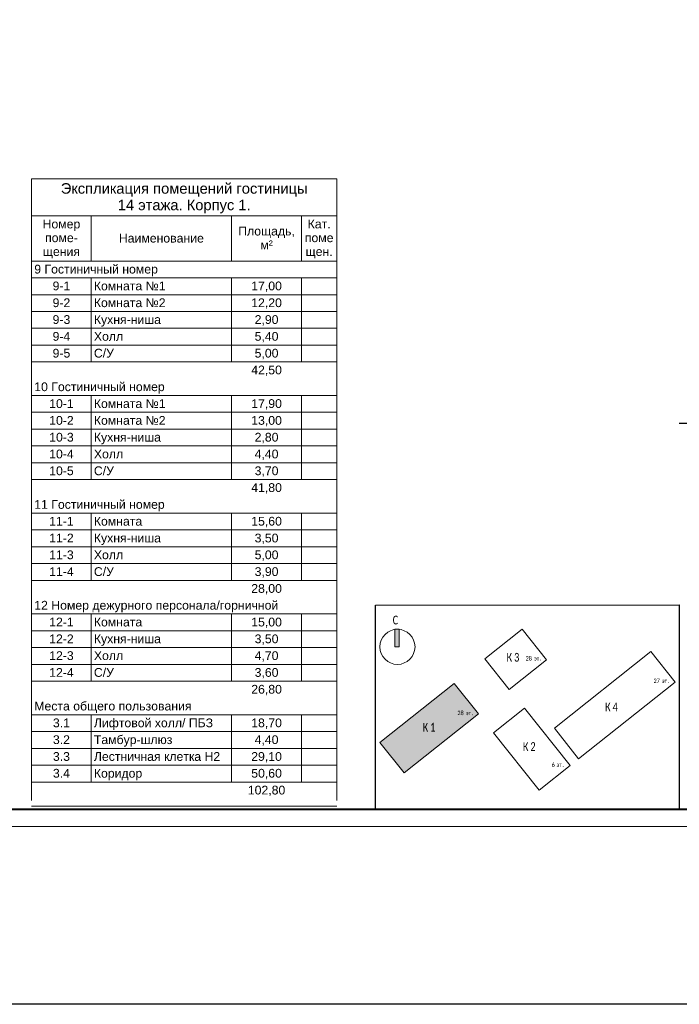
# Model space of a CAD drawing. Header units: millimetres. Extents: x 303602 to 13248484, y -10200551 to -26241.
# Tile 28 of 51: x 710455 to 729267, y -104490 to -76414. Entities that reach past the tile are written whole.
import ezdxf

# ---------------------------------------------------------------- set-up
doc = ezdxf.new("R2010")
doc.units = ezdxf.units.MM
doc.layers.get('Defpoints').update_dxf_attribs({"color": 252})
doc.layers.add('0_S_Grey_01', color=9, linetype='Continuous', lineweight=5, true_color=0x808080)
for name, color, linetype, lineweight in [('A-010-M_LINE-T', 7, 'Continuous', 18), ('RC-Извещатели_пожарные', 1, 'Continuous', 30), ('Z-000-P_SCHED', 7, 'Continuous', 20), ('Рамка', 7, 'Continuous', 18), ('Типовые аннотации', 252, 'Continuous', 5)]:
    doc.layers.add(name, color=color, linetype=linetype, lineweight=lineweight)
doc.layers.add('формат', color=250, linetype='Continuous')
doc.styles.add('Arial', font='arial.ttf', dxfattribs={"width": 0.9, "height": 700})
doc.styles.add('Arial_4', font='arial.ttf', dxfattribs={"height": 3})
doc.styles.add('Arial_5', font='arial.ttf', dxfattribs={"height": 2.5})
doc.styles.add('Calibri Light_4', font='calibril.ttf', dxfattribs={"width": 0.75, "height": 320})
doc.styles.add('Calibri Light_5', font='calibril.ttf', dxfattribs={"width": 0.75, "height": 2.5})

# ---------------------------------------------------------------- blocks, each defined once
blk = doc.blocks.new('*U39')
at = {"color": 0, "lineweight": 0}
blk.add_lwpolyline([(-594, 0), (0, 0), (0, 420), (-594, 420)], close=True, dxfattribs=at)
at = {"lineweight": 40}
blk.add_lwpolyline([(-574, 5), (-5, 5), (-5, 415), (-574, 415)], close=True, dxfattribs=at)
at = {"style": 'Arial', "width": 0.9, "flags": 8}
blk.add_attdef('FORMAT', (-36.87, 1.26), '', height=2.8, dxfattribs=at)
blk = doc.blocks.new('0_AS_SLK8_BUG_2000 - 0_AS_SLK8_BUG_2000-4965751-Экспликация помещений на отм_ _8_100')
at = {"layer": 'Типовые аннотации'}
blk.add_hatch(color=256, dxfattribs=at).paths.add_polyline_path([(-64.89, 34.73), (-65.89, 34.73), (-65.89, 38.73), (-64.89, 38.73)])
at = {"layer": 'Типовые аннотации', "true_color": 0xc0c0c0}
blk.add_hatch(color=9, dxfattribs=at).paths.add_polyline_path([(-52.36, 26.4), (-46.81, 19.44), (-63.75, 5.95), (-69.29, 12.92)])
at = {"layer": '0_S_Grey_01'}
for p, q in [((-36.87, 38.73), (-45.35, 31.98)), ((-31.32, 31.77), (-36.87, 38.73)), ((-45.35, 31.98), (-39.81, 25.01)), ((-39.81, 25.01), (-31.32, 31.77)), ((-7.52, 33.66), (-29.5, 16.16)), ((-1.97, 26.7), (-7.52, 33.66)), ((-52.36, 26.4), (-69.29, 12.92)), ((-46.81, 19.44), (-52.36, 26.4)), ((-23.96, 9.19), (-1.97, 26.7)), ((-36.33, 20.72), (-43.41, 15.08)), ((-25.91, 7.64), (-36.33, 20.72)), ((-63.75, 5.95), (-46.81, 19.44)), ((-29.5, 16.16), (-23.96, 9.19)), ((-43.41, 15.08), (-32.99, 2)), ((-69.29, 12.92), (-63.75, 5.95)), ((-32.99, 2), (-25.91, 7.64))]:
    blk.add_line(p, q, dxfattribs=at)
at = {"layer": 'Типовые аннотации'}
for p, q in [((-64.89, 38.73), (-65.89, 38.73)), ((-65.89, 38.73), (-65.89, 34.73)), ((-64.89, 34.73), (-64.89, 38.73)), ((-65.89, 34.73), (-64.89, 34.73)), ((-52.36, 26.4), (-69.29, 12.92)), ((-46.81, 19.44), (-52.36, 26.4)), ((-63.75, 5.95), (-46.81, 19.44)), ((-69.29, 12.92), (-63.75, 5.95))]:
    blk.add_line(p, q, dxfattribs=at)
blk.add_circle((-65.29, 34.73), 4, dxfattribs=at)
at = {"layer": 'Типовые аннотации', "attachment_point": 1}
for s, insert, char_height, width, style in [('\\fCalibri Light|b0|i0|c204|p34|;C', (-66.38, 41.84), 2, 2.0844, 'Calibri Light_4'), ('28 ', (-51.61, 20.15), 1, 2.3249, 'Calibri Light_5'), ('эт', (-49.69, 20.15), 1, 1.6034, 'Calibri Light_5'), ('\\fCalibri Light|b0|i0|c204|p34|;.', (-48.37, 20.15), 1, 0.481, 'Calibri Light_5'), ('\\fCalibri Light|b0|i0|c204|p34|;К', (-59.56, 17.39), 2, 2.0844, 'Calibri Light_4'), ('\\fCalibri Light|b0|i0|c204|p34|;1', (-57.84, 17.39), 2, 1.9241, 'Calibri Light_4')]:
    blk.add_mtext(s, dxfattribs=dict(at, insert=insert, char_height=char_height, width=width, style=style))
at = {"layer": 'Типовые аннотации', "color": 8, "true_color": 0x808080, "attachment_point": 1}
for s, insert, char_height, width, style in [('\\fCalibri Light|b0|i0|c204|p34|;К', (-40.4, 33.34), 2, 2.0844, 'Calibri Light_4'), ('\\fCalibri Light|b0|i0|c204|p34|;3', (-38.68, 33.34), 2, 1.9241, 'Calibri Light_4'), ('28 ', (-36.05, 32.61), 1, 2.3249, 'Calibri Light_5'), ('эт', (-34.13, 32.61), 1, 1.6034, 'Calibri Light_5'), ('\\fCalibri Light|b0|i0|c204|p34|;.', (-32.81, 32.61), 1, 0.481, 'Calibri Light_5'), ('27 ', (-6.86, 27.48), 1, 2.3249, 'Calibri Light_5'), ('эт', (-4.95, 27.48), 1, 1.6034, 'Calibri Light_5'), ('\\fCalibri Light|b0|i0|c204|p34|;.', (-3.62, 27.48), 1, 0.481, 'Calibri Light_5'), ('\\fCalibri Light|b0|i0|c204|p34|;К', (-17.93, 22.01), 2, 2.0844, 'Calibri Light_4'), ('\\fCalibri Light|b0|i0|c204|p34|;4', (-16.21, 22.01), 2, 1.9241, 'Calibri Light_4'), ('28 ', (-51.61, 20.15), 1, 2.3249, 'Calibri Light_5'), ('эт', (-49.69, 20.15), 1, 1.6034, 'Calibri Light_5'), ('\\fCalibri Light|b0|i0|c204|p34|;.', (-48.37, 20.15), 1, 0.481, 'Calibri Light_5'), ('\\fCalibri Light|b0|i0|c204|p34|;К', (-59.56, 17.39), 2, 2.0844, 'Calibri Light_4'), ('\\fCalibri Light|b0|i0|c204|p34|;1', (-57.84, 17.39), 2, 1.9241, 'Calibri Light_4'), ('\\fCalibri Light|b0|i0|c204|p34|;К', (-36.69, 12.98), 2, 2.0844, 'Calibri Light_4'), ('\\fCalibri Light|b0|i0|c204|p34|;2', (-34.97, 12.98), 2, 1.9241, 'Calibri Light_4'), ('6 ', (-30.11, 8.34), 1, 1.3629, 'Calibri Light_5'), ('эт', (-28.99, 8.34), 1, 1.6034, 'Calibri Light_5'), ('\\fCalibri Light|b0|i0|c204|p34|;.', (-27.67, 8.34), 1, 0.481, 'Calibri Light_5')]:
    blk.add_mtext(s, dxfattribs=dict(at, insert=insert, char_height=char_height, width=width, style=style))

msp = doc.modelspace()

# ---------------------------------------------------------------- linework, layer by layer
at = {"layer": 'A-010-M_LINE-T'}
for p, q in [((710796, -80951), (710796, -82009)), ((719496, -80951), (710796, -80951)), ((719496, -82009), (719496, -80951)), ((710796, -82009), (710796, -98676)), ((710796, -82009), (719496, -82009)), ((712496, -82009), (712496, -83297)), ((716496, -82009), (716496, -83297)), ((718496, -82009), (718496, -83297)), ((719496, -82009), (719496, -98676)), ((712496, -83297), (710796, -83297)), ((716496, -83297), (712496, -83297)), ((718496, -83297), (716496, -83297)), ((719496, -83297), (718496, -83297)), ((712496, -83776), (710796, -83776)), ((716496, -83776), (712496, -83776)), ((712496, -83776), (712496, -84255)), ((718496, -83776), (716496, -83776)), ((716496, -83776), (716496, -84255)), ((719496, -83776), (718496, -83776)), ((718496, -83776), (718496, -84255)), ((712496, -84255), (710796, -84255)), ((716496, -84255), (712496, -84255)), ((712496, -84255), (712496, -84734)), ((718496, -84255), (716496, -84255)), ((716496, -84255), (716496, -84734)), ((719496, -84255), (718496, -84255)), ((718496, -84255), (718496, -84734)), ((712496, -84734), (710796, -84734)), ((716496, -84734), (712496, -84734)), ((712496, -84734), (712496, -85213)), ((718496, -84734), (716496, -84734)), ((716496, -84734), (716496, -85213)), ((719496, -84734), (718496, -84734)), ((718496, -84734), (718496, -85213)), ((712496, -85213), (710796, -85213)), ((716496, -85213), (712496, -85213)), ((712496, -85213), (712496, -85693)), ((718496, -85213), (716496, -85213)), ((716496, -85213), (716496, -85693)), ((719496, -85213), (718496, -85213)), ((718496, -85213), (718496, -85693)), ((712496, -85693), (710796, -85693)), ((716496, -85693), (712496, -85693)), ((712496, -85693), (712496, -86172)), ((718496, -85693), (716496, -85693)), ((716496, -85693), (716496, -86172)), ((719496, -85693), (718496, -85693)), ((718496, -85693), (718496, -86172)), ((712496, -86172), (710796, -86172)), ((716496, -86172), (712496, -86172)), ((718496, -86172), (716496, -86172)), ((719496, -86172), (718496, -86172)), ((712496, -87130), (710796, -87130)), ((716496, -87130), (712496, -87130)), ((712496, -87130), (712496, -87609)), ((718496, -87130), (716496, -87130)), ((716496, -87130), (716496, -87609)), ((719496, -87130), (718496, -87130)), ((718496, -87130), (718496, -87609)), ((712496, -87609), (710796, -87609)), ((716496, -87609), (712496, -87609)), ((712496, -87609), (712496, -88089)), ((718496, -87609), (716496, -87609)), ((716496, -87609), (716496, -88089)), ((719496, -87609), (718496, -87609)), ((718496, -87609), (718496, -88089)), ((712496, -88089), (710796, -88089)), ((716496, -88089), (712496, -88089)), ((712496, -88089), (712496, -88568)), ((718496, -88089), (716496, -88089)), ((716496, -88089), (716496, -88568)), ((719496, -88089), (718496, -88089)), ((718496, -88089), (718496, -88568)), ((712496, -88568), (710796, -88568)), ((716496, -88568), (712496, -88568)), ((712496, -88568), (712496, -89047)), ((718496, -88568), (716496, -88568)), ((716496, -88568), (716496, -89047)), ((719496, -88568), (718496, -88568)), ((718496, -88568), (718496, -89047)), ((712496, -89047), (710796, -89047)), ((716496, -89047), (712496, -89047)), ((712496, -89047), (712496, -89526)), ((718496, -89047), (716496, -89047)), ((716496, -89047), (716496, -89526)), ((719496, -89047), (718496, -89047)), ((718496, -89047), (718496, -89526)), ((712496, -89526), (710796, -89526)), ((716496, -89526), (712496, -89526)), ((718496, -89526), (716496, -89526)), ((719496, -89526), (718496, -89526)), ((712496, -90484), (710796, -90484)), ((716496, -90484), (712496, -90484)), ((712496, -90484), (712496, -90964)), ((718496, -90484), (716496, -90484)), ((716496, -90484), (716496, -90964)), ((719496, -90484), (718496, -90484)), ((718496, -90484), (718496, -90964)), ((712496, -90964), (710796, -90964)), ((716496, -90964), (712496, -90964)), ((712496, -90964), (712496, -91443)), ((718496, -90964), (716496, -90964)), ((716496, -90964), (716496, -91443)), ((719496, -90964), (718496, -90964)), ((718496, -90964), (718496, -91443)), ((712496, -91443), (710796, -91443)), ((716496, -91443), (712496, -91443)), ((712496, -91443), (712496, -91922)), ((718496, -91443), (716496, -91443)), ((716496, -91443), (716496, -91922)), ((719496, -91443), (718496, -91443)), ((718496, -91443), (718496, -91922)), ((712496, -91922), (710796, -91922)), ((716496, -91922), (712496, -91922)), ((712496, -91922), (712496, -92401)), ((718496, -91922), (716496, -91922)), ((716496, -91922), (716496, -92401)), ((719496, -91922), (718496, -91922)), ((718496, -91922), (718496, -92401)), ((712496, -92401), (710796, -92401)), ((716496, -92401), (712496, -92401)), ((718496, -92401), (716496, -92401)), ((719496, -92401), (718496, -92401)), ((712496, -93360), (710796, -93360)), ((716496, -93360), (712496, -93360)), ((712496, -93360), (712496, -93839)), ((718496, -93360), (716496, -93360)), ((716496, -93360), (716496, -93839)), ((719496, -93360), (718496, -93360)), ((718496, -93360), (718496, -93839)), ((712496, -93839), (710796, -93839)), ((716496, -93839), (712496, -93839)), ((712496, -93839), (712496, -94318)), ((718496, -93839), (716496, -93839)), ((716496, -93839), (716496, -94318)), ((719496, -93839), (718496, -93839)), ((718496, -93839), (718496, -94318)), ((712496, -94318), (710796, -94318)), ((716496, -94318), (712496, -94318)), ((712496, -94318), (712496, -94797)), ((718496, -94318), (716496, -94318)), ((716496, -94318), (716496, -94797)), ((719496, -94318), (718496, -94318)), ((718496, -94318), (718496, -94797)), ((712496, -94797), (710796, -94797)), ((716496, -94797), (712496, -94797)), ((712496, -94797), (712496, -95276)), ((718496, -94797), (716496, -94797)), ((716496, -94797), (716496, -95276)), ((719496, -94797), (718496, -94797)), ((718496, -94797), (718496, -95276)), ((712496, -95276), (710796, -95276)), ((716496, -95276), (712496, -95276)), ((718496, -95276), (716496, -95276)), ((719496, -95276), (718496, -95276)), ((712496, -96235), (710796, -96235)), ((716496, -96235), (712496, -96235)), ((712496, -96235), (712496, -96714)), ((718496, -96235), (716496, -96235)), ((716496, -96235), (716496, -96714)), ((719496, -96235), (718496, -96235)), ((718496, -96235), (718496, -96714)), ((712496, -96714), (710796, -96714)), ((716496, -96714), (712496, -96714)), ((712496, -96714), (712496, -97193)), ((718496, -96714), (716496, -96714)), ((716496, -96714), (716496, -97193)), ((719496, -96714), (718496, -96714)), ((718496, -96714), (718496, -97193)), ((712496, -97193), (710796, -97193)), ((716496, -97193), (712496, -97193)), ((712496, -97193), (712496, -97672)), ((718496, -97193), (716496, -97193)), ((716496, -97193), (716496, -97672)), ((719496, -97193), (718496, -97193)), ((718496, -97193), (718496, -97672)), ((712496, -97672), (710796, -97672)), ((716496, -97672), (712496, -97672)), ((712496, -97672), (712496, -98151)), ((718496, -97672), (716496, -97672)), ((716496, -97672), (716496, -98151)), ((719496, -97672), (718496, -97672)), ((718496, -97672), (718496, -98151)), ((712496, -98151), (710796, -98151)), ((716496, -98151), (712496, -98151)), ((718496, -98151), (716496, -98151)), ((719496, -98151), (718496, -98151)), ((719496, -98844), (710796, -98844))]:
    msp.add_line(p, q, dxfattribs=at)
at = {"layer": 'Defpoints'}
msp.add_line((729267, -87921), (747767, -87921), dxfattribs=at)
at = {"layer": 'Defpoints', "color": 3, "lineweight": 30}
msp.add_lwpolyline([(720604, -93110), (729267, -93099), (729267, -98921), (720604, -98932)], close=True, dxfattribs=at)
at = {"layer": 'RC-Извещатели_пожарные', "lineweight": 30}
msp.add_lwpolyline([(329285, -48338), (1052378, -48338), (1052378, -104490), (329285, -104490)], close=True, dxfattribs=at)
at = {"layer": 'Рамка'}
msp.add_lwpolyline([(690867, -98921), (747767, -98921), (747767, -57921), (690867, -57921)], close=True, dxfattribs=at)

# ---------------------------------------------------------------- block references
at = {"layer": 'Типовые аннотации', "xscale": 125, "yscale": 125, "zscale": 125}
msp.add_blockref('0_AS_SLK8_BUG_2000 - 0_AS_SLK8_BUG_2000-4965751-Экспликация помещений на отм_ _8_100', (729391, -98638), dxfattribs=at)
at = {"layer": 'формат', "xscale": 100, "yscale": 100, "zscale": 100}
msp.add_blockref('*U39', (748267, -99421), dxfattribs=at)

# ---------------------------------------------------------------- texts
at = {"layer": 'Z-000-P_SCHED', "line_spacing_factor": 0.941778}
for s, insert, char_height, width, attachment_point, style in [('Экспликация помещений гостиницы\\P14 этажа. Корпус 1.', (715146, -81076), 300, 8406.71, 2, 'Arial_4'), ('Номер\\Pпоме-\\Pщения', (711646, -82115), 250, 1285.52, 2, 'Arial_5'), ('Кат.\\Pпоме\\Pщен.', (718996, -82115), 250, 979.44, 2, 'Arial_5'), ('Наименование', (714496, -82519), 250, 2895.47, 2, 'Arial_5'), ('Площадь,\\Pм\\fArial|b0|i0|c238|p34|;²', (717496, -82317), 250, 1925.21, 2, 'Arial_5'), ('9 Гостиничный номер', (710871, -83402), 250, 4211.6, 1, 'Arial_5'), ('9-1', (711646, -83881), 250, 602.97, 2, 'Arial_5'), ('Комната №1', (712571, -83881), 250, 2442.48, 1, 'Arial_5'), ('17,00', (717496, -83881), 250, 1046.78, 2, 'Arial_5'), ('9-2', (711646, -84360), 250, 602.97, 2, 'Arial_5'), ('Комната №2', (712571, -84360), 250, 2442.48, 1, 'Arial_5'), ('12,20', (717496, -84360), 250, 1046.78, 2, 'Arial_5'), ('9-3', (711646, -84840), 250, 602.97, 2, 'Arial_5'), ('Кухня-ниша', (712571, -84840), 250, 2271.08, 1, 'Arial_5'), ('2,90', (717496, -84840), 250, 814.16, 2, 'Arial_5'), ('9-4', (711646, -85319), 250, 602.97, 2, 'Arial_5'), ('Холл', (712571, -85319), 250, 994.74, 1, 'Arial_5'), ('5,40', (717496, -85319), 250, 814.16, 2, 'Arial_5'), ('9-5', (711646, -85798), 250, 602.97, 2, 'Arial_5'), ('С/У', (712571, -85798), 250, 679.49, 1, 'Arial_5'), ('5,00', (717496, -85798), 250, 814.16, 2, 'Arial_5'), ('42,50', (717496, -86277), 250, 1046.78, 2, 'Arial_5'), ('10 Гостиничный номер', (710871, -86756), 250, 4444.21, 1, 'Arial_5'), ('10-1', (711646, -87236), 250, 835.59, 2, 'Arial_5'), ('Комната №1', (712571, -87236), 250, 2442.48, 1, 'Arial_5'), ('17,90', (717496, -87236), 250, 1046.78, 2, 'Arial_5'), ('10-2', (711646, -87715), 250, 835.59, 2, 'Arial_5'), ('Комната №2', (712571, -87715), 250, 2442.48, 1, 'Arial_5'), ('13,00', (717496, -87715), 250, 1046.78, 2, 'Arial_5'), ('10-3', (711646, -88194), 250, 835.59, 2, 'Arial_5'), ('Кухня-ниша', (712571, -88194), 250, 2271.08, 1, 'Arial_5'), ('2,80', (717496, -88194), 250, 814.16, 2, 'Arial_5'), ('10-4', (711646, -88673), 250, 835.59, 2, 'Arial_5'), ('Холл', (712571, -88673), 250, 994.74, 1, 'Arial_5'), ('4,40', (717496, -88673), 250, 814.16, 2, 'Arial_5'), ('10-5', (711646, -89152), 250, 835.59, 2, 'Arial_5'), ('С/У', (712571, -89152), 250, 679.49, 1, 'Arial_5'), ('3,70', (717496, -89152), 250, 814.16, 2, 'Arial_5'), ('41,80', (717496, -89631), 250, 1046.78, 2, 'Arial_5'), ('11 Гостиничный номер', (710871, -90111), 250, 4444.21, 1, 'Arial_5'), ('11-1', (711646, -90590), 250, 835.59, 2, 'Arial_5'), ('Комната', (712571, -90590), 250, 1646.69, 1, 'Arial_5'), ('15,60', (717496, -90590), 250, 1046.78, 2, 'Arial_5'), ('11-2', (711646, -91069), 250, 835.59, 2, 'Arial_5'), ('Кухня-ниша', (712571, -91069), 250, 2271.08, 1, 'Arial_5'), ('3,50', (717496, -91069), 250, 814.16, 2, 'Arial_5'), ('11-3', (711646, -91548), 250, 835.59, 2, 'Arial_5'), ('Холл', (712571, -91548), 250, 994.74, 1, 'Arial_5'), ('5,00', (717496, -91548), 250, 814.16, 2, 'Arial_5'), ('11-4', (711646, -92027), 250, 835.59, 2, 'Arial_5'), ('С/У', (712571, -92027), 250, 679.49, 1, 'Arial_5'), ('3,90', (717496, -92027), 250, 814.16, 2, 'Arial_5'), ('28,00', (717496, -92507), 250, 1046.78, 2, 'Arial_5'), ('12 Номер дежурного персонала/горничной', (710871, -92986), 250, 8309.94, 1, 'Arial_5'), ('12-1', (711646, -93465), 250, 835.59, 2, 'Arial_5'), ('Комната', (712571, -93465), 250, 1646.69, 1, 'Arial_5'), ('15,00', (717496, -93465), 250, 1046.78, 2, 'Arial_5'), ('12-2', (711646, -93944), 250, 835.59, 2, 'Arial_5'), ('Кухня-ниша', (712571, -93944), 250, 2271.08, 1, 'Arial_5'), ('3,50', (717496, -93944), 250, 814.16, 2, 'Arial_5'), ('12-3', (711646, -94423), 250, 835.59, 2, 'Arial_5'), ('Холл', (712571, -94423), 250, 994.74, 1, 'Arial_5'), ('4,70', (717496, -94423), 250, 814.16, 2, 'Arial_5'), ('С/У', (712571, -94902), 250, 679.49, 1, 'Arial_5'), ('12-4', (711646, -94902), 250, 835.59, 2, 'Arial_5'), ('3,60', (717496, -94902), 250, 814.16, 2, 'Arial_5'), ('26,80', (717496, -95382), 250, 1046.78, 2, 'Arial_5'), ('Места общего пользования', (710871, -95861), 250, 5356.32, 1, 'Arial_5'), ('3.1', (711646, -96340), 250, 581.54, 2, 'Arial_5'), ('Лифтовой холл/ ПБЗ', (712571, -96340), 250, 4052.44, 1, 'Arial_5'), ('18,70', (717496, -96340), 250, 1046.78, 2, 'Arial_5'), ('3.2', (711646, -96819), 250, 581.54, 2, 'Arial_5'), ('Тамбур-шлюз', (712571, -96819), 250, 2659.79, 1, 'Arial_5'), ('4,40', (717496, -96819), 250, 814.16, 2, 'Arial_5'), ('3.3', (711646, -97298), 250, 581.54, 2, 'Arial_5'), ('Лестничная клетка Н2', (712571, -97298), 250, 4300.36, 1, 'Arial_5'), ('29,10', (717496, -97298), 250, 1046.78, 2, 'Arial_5'), ('3.4', (711646, -97777), 250, 581.54, 2, 'Arial_5'), ('Коридор', (712571, -97777), 250, 1646.69, 1, 'Arial_5'), ('50,60', (717496, -97777), 250, 1046.78, 2, 'Arial_5'), ('102,80', (717496, -98257), 250, 1279.39, 2, 'Arial_5')]:
    msp.add_mtext(s, dxfattribs=dict(at, insert=insert, char_height=char_height, width=width, attachment_point=attachment_point, style=style))

doc.saveas('drawing.dxf')
